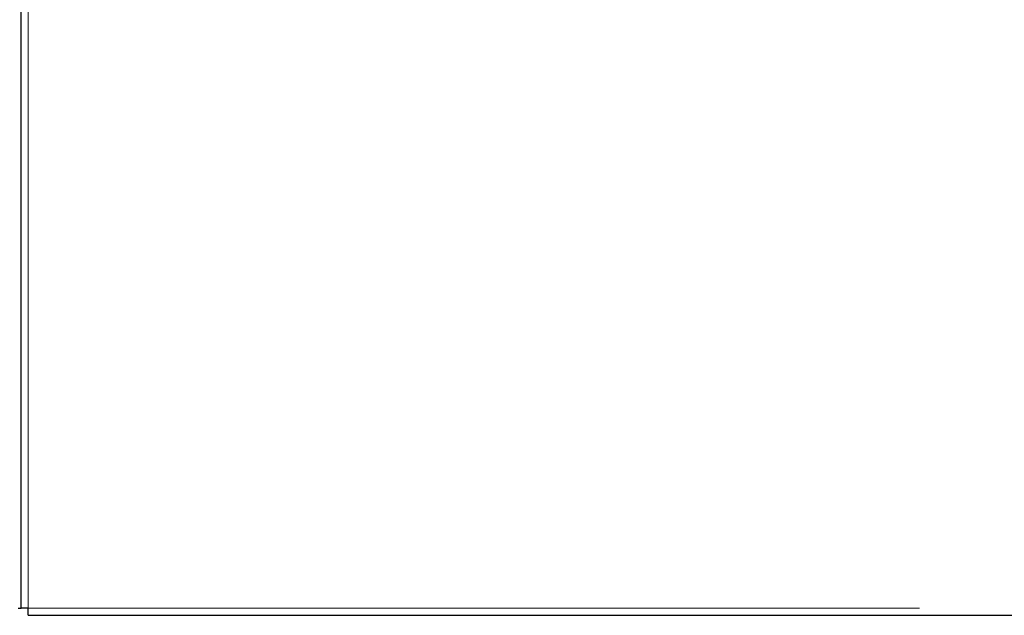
# Model space of a CAD drawing. Header units: millimetres. Extents: x 20 to 263, y 82 to 179.
# Tile 15 of 76: x 61.5 to 68.51, y 85.41 to 89.66. Entities that reach past the tile are written whole.
import ezdxf

# ---------------------------------------------------------------- set-up
doc = ezdxf.new("R2010")
doc.units = ezdxf.units.MM
doc.linetypes.add('PHANTOM', pattern=[12.7, 6.35, -1.27, 1.27, -1.27, 1.27, -1.27])

msp = doc.modelspace()

# ---------------------------------------------------------------- linework, layer by layer
at = {"color": 7, "linetype": 'Continuous', "lineweight": 25}
for p, q in [((61.5106, 85.4636), (61.5106, 112.6495)), ((61.4906, 85.4636), (61.5106, 85.4636)), ((61.5606, 85.4636), (61.5106, 85.4636)), ((61.5606, 85.4136), (61.5606, 85.4636)), ((61.5606, 85.4136), (71.7506, 85.4136))]:
    msp.add_line(p, q, dxfattribs=at)
at = {"color": 8, "linetype": 'PHANTOM', "lineweight": 18}
for q in [(61.5606, 112.6636), (71.7006, 85.4636)]:
    msp.add_line((61.5606, 85.4636), q, dxfattribs=at)

doc.saveas('drawing.dxf')
